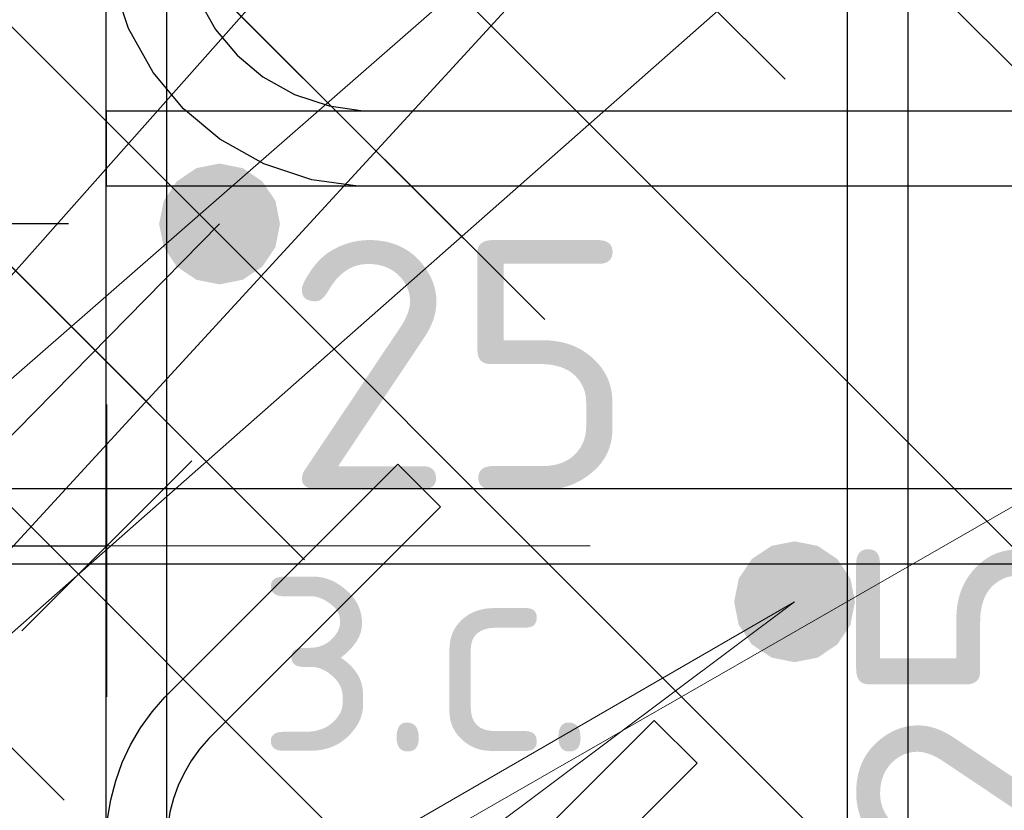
# Model space of a CAD drawing. Header units: metres. Extents: x -38 to 97, y -15 to 21.
# Tile 149 of 256: x 72.308 to 72.439, y 5.42 to 5.525. Entities that reach past the tile are written whole.
import ezdxf

# ---------------------------------------------------------------- set-up
doc = ezdxf.new("R2010")
doc.units = ezdxf.units.M
doc.header["$PDMODE"] = 65
for name, color, linetype, lineweight in [('XR$3$Арм. стержнями нижней зоны', 180, 'Continuous', 35), ('XR$3$Арм.стержн. Арматура края', 96, 'Continuous', 35), ('XR$3$Арм.стержн. Хомут', 240, 'Continuous', 35), ('XR$3$Арм.стержн.горизонт. 1', 180, 'Continuous', 35), ('XR$3$Размерная линия (1)', 7, 'Continuous', 13), ('XR$3$Размерная линия_ общее', 7, 'Continuous', 13), ('XR$4$Арм. стержнями нижней зоны', 180, 'Continuous', 35), ('XR$4$Арм.стержн. Арматура края', 96, 'Continuous', 35), ('XR$4$Арм.стержн. Хомут', 240, 'Continuous', 35), ('XR$4$Арм.стержн.горизонт. 1', 180, 'Continuous', 35), ('XR$5$Арм. стержнями нижней зоны', 180, 'Continuous', 35), ('XR$5$Арм.стержн. Арматура края', 96, 'Continuous', 35), ('XR$5$Арм.стержн. Хомут', 240, 'Continuous', 35), ('XR$5$Арм.стержн.горизонт. 1', 180, 'Continuous', 35)]:
    doc.layers.add(name, color=color, linetype=linetype, lineweight=lineweight)
doc.styles.add('ISOCPEUR', font='txt')
doc.dimstyles.new('DIMSTYLE_11', dxfattribs={"dimtxt": 0.033, "dimasz": 0.0375, "dimexe": 0, "dimexo": 0, "dimgap": 0.0165, "dimtad": 2, "dimdec": 0, "dimlfac": 1000, "dimrnd": 1, "dimzin": 12, "dimdsep": 46, "dimtxsty": 'ISOCPEUR', "dimblk1": 'ALL_ML_STRICH', "dimblk2": 'ALL_ML_STRICH', "dimsah": 1, "dimcen": 0, "dimclrd": 7, "dimclre": 256, "dimclrt": 7, "dimadec": 0, "dimazin": 0, "dimtfac": 1, "dimtdec": 0, "dimtix": 1, "dimtmove": 2, "dimatfit": 3, "dimfxl": 0, "dimtvp": 1.2, "dimtzin": 0, "dimlwd": 0, "dimlwe": -3, "dimarcsym": 0})
doc.dimstyles.new('DIMSTYLE_12', dxfattribs={"dimtxt": 0.03, "dimasz": 0.03, "dimexe": 0, "dimexo": 0, "dimgap": 0.015, "dimtad": 2, "dimdec": 0, "dimlfac": 1000, "dimrnd": 1, "dimzin": 12, "dimdsep": 46, "dimtxsty": 'ISOCPEUR', "dimblk1": 'ALL_ML_STRICH', "dimblk2": 'ALL_ML_STRICH', "dimsah": 1, "dimcen": 0, "dimclrd": 7, "dimclre": 256, "dimclrt": 7, "dimadec": 0, "dimazin": 0, "dimtfac": 1, "dimtdec": 0, "dimtix": 1, "dimtmove": 2, "dimatfit": 3, "dimfxl": 0, "dimtzin": 0, "dimlwd": 0, "dimlwe": -3, "dimarcsym": 0})
pattern_1 = [(135, (0, 0), (-0.031819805, -0.031819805), [0.4, -0.05, 0, -0.05]), (135, (-0.01591, -0.01591), (-0.031819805, -0.031819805), [0.8, -0.1, 0.1, -0.1])]

# ---------------------------------------------------------------- blocks, each defined once
blk = doc.blocks.new('ALL_ML_STRICH')
at = {"color": 0, "linetype": 'ByBlock', "lineweight": -2}
for p, q in [((0, -0.5), (0, 0.5)), ((-0.3, -0.3), (0.3, 0.3)), ((-1, 0), (0.5, 0))]:
    blk.add_line(p, q, dxfattribs=at)
blk = doc.blocks.new('*D91')
at = {"layer": 'DEFPOINTS', "color": 7, "linetype": 'Continuous', "lineweight": 13, "transparency": 33554687}
for p in [(72.29474, 5.45544), (72.29474, 5.42045), (72.31974, 5.41545)]:
    blk.add_point(p, dxfattribs=at)
at = {"layer": 'XR$3$Размерная линия_ общее', "color": 253, "linetype": 'Continuous', "lineweight": -2, "true_color": 0xa0a0a0, "transparency": 33554687}
for p, q in [((72.29474, 5.44045), (72.29474, 5.45544)), ((72.31974, 5.43545), (72.31974, 5.45544))]:
    blk.add_line(p, q, dxfattribs=at)
at = {"layer": 'XR$3$Размерная линия_ общее', "color": 7, "linetype": 'Continuous', "lineweight": -2, "transparency": 33554687}
blk.add_line((72.29474, 5.45544), (72.31974, 5.45544), dxfattribs=at)
at = {"layer": 'XR$3$Размерная линия_ общее', "color": 7, "linetype": 'Continuous', "lineweight": 13, "transparency": 33554687, "xscale": 0.0375, "yscale": 0.0375, "zscale": 0.0375, "rotation": 180}
blk.add_blockref('ALL_ML_STRICH', (72.29474, 5.45544), dxfattribs=at)
at = {"layer": 'XR$3$Размерная линия_ общее', "color": 7, "linetype": 'Continuous', "lineweight": 13, "transparency": 33554687, "xscale": 0.0375, "yscale": 0.0375, "zscale": 0.0375}
blk.add_blockref('ALL_ML_STRICH', (72.31974, 5.45544), dxfattribs=at)
at = {"layer": 'XR$3$Размерная линия_ общее', "color": 7, "linetype": 'Continuous', "lineweight": 13, "transparency": 33554687, "insert": (72.36647, 5.47944), "char_height": 0.033, "width": 0.066, "attachment_point": 5, "style": 'ISOCPEUR'}
blk.add_mtext('\\A1;{25}', dxfattribs=at)
at = {"layer": 'XR$3$Размерная линия_ общее', "color": 7, "linetype": 'Continuous', "lineweight": 13, "transparency": 33554687, "insert": (72.33952, 5.45523), "char_height": 0.027, "width": 0.00135, "attachment_point": 1, "line_spacing_factor": 0.60241, "style": 'ISOCPEUR'}
blk.add_mtext('з.с.', dxfattribs=at)
blk = doc.blocks.new('*D92')
at = {"layer": 'DEFPOINTS', "color": 7, "linetype": 'Continuous', "lineweight": 13, "transparency": 33554687}
for p in [(72.41944, 5.38807), (72.42444, 5.36307), (72.45943, 5.36307)]:
    blk.add_point(p, dxfattribs=at)
at = {"layer": 'XR$3$Размерная линия_ общее', "color": 253, "linetype": 'Continuous', "lineweight": -2, "true_color": 0xa0a0a0, "transparency": 33554687}
for p, q in [((72.43944, 5.38807), (72.45943, 5.38807)), ((72.44444, 5.36307), (72.45943, 5.36307))]:
    blk.add_line(p, q, dxfattribs=at)
at = {"layer": 'XR$3$Размерная линия_ общее', "color": 7, "linetype": 'Continuous', "lineweight": -2, "transparency": 33554687}
blk.add_line((72.45943, 5.36307), (72.45943, 5.38807), dxfattribs=at)
at = {"layer": 'XR$3$Размерная линия_ общее', "color": 7, "linetype": 'Continuous', "lineweight": 13, "transparency": 33554687, "xscale": 0.0375, "yscale": 0.0375, "zscale": 0.0375}
for p, rotation in [((72.45943, 5.38807), 90), ((72.45943, 5.36307), 270)]:
    blk.add_blockref('ALL_ML_STRICH', p, dxfattribs=dict(at, rotation=rotation))
at = {"layer": 'XR$3$Размерная линия_ общее', "color": 7, "linetype": 'Continuous', "lineweight": 13, "transparency": 33554687, "insert": (72.45964, 5.40784), "char_height": 0.027, "width": 0.00135, "attachment_point": 1, "rotation": 90, "line_spacing_factor": 0.60241, "style": 'ISOCPEUR'}
blk.add_mtext('з.с.', dxfattribs=at)
at = {"layer": 'XR$3$Размерная линия_ общее', "color": 7, "linetype": 'Continuous', "lineweight": 13, "transparency": 33554687, "insert": (72.43543, 5.43479), "char_height": 0.033, "width": 0.066, "attachment_point": 5, "rotation": 90, "style": 'ISOCPEUR'}
blk.add_mtext('\\A1;{25}', dxfattribs=at)
blk = doc.blocks.new('*D153')
at = {"layer": 'DEFPOINTS', "color": 7, "linetype": 'Continuous', "lineweight": 13, "transparency": 33554687}
for p in [(72.33466, 5.49807), (72.2494, 5.40307), (72.33466, 5.40307)]:
    blk.add_point(p, dxfattribs=at)
at = {"layer": 'XR$3$Размерная линия (1)', "color": 9, "linetype": 'Continuous', "lineweight": -2, "true_color": 0xc7c7c7, "transparency": 33554687}
for p, q in [((72.31466, 5.49807), (72.2494, 5.49807)), ((72.31466, 5.40307), (72.2494, 5.40307))]:
    blk.add_line(p, q, dxfattribs=at)
at = {"layer": 'XR$3$Размерная линия (1)', "color": 7, "linetype": 'Continuous', "lineweight": -2, "transparency": 33554687}
blk.add_line((72.2494, 5.40307), (72.2494, 5.49807), dxfattribs=at)
at = {"layer": 'XR$3$Размерная линия (1)', "color": 7, "linetype": 'Continuous', "lineweight": 13, "transparency": 33554687, "xscale": 0.03, "yscale": 0.03, "zscale": 0.03}
for p, rotation in [((72.2494, 5.49807), 90), ((72.2494, 5.40307), 270)]:
    blk.add_blockref('ALL_ML_STRICH', p, dxfattribs=dict(at, rotation=rotation))
at = {"layer": 'XR$3$Размерная линия (1)', "color": 7, "linetype": 'Continuous', "lineweight": 13, "transparency": 33554687, "insert": (72.2269, 5.45207), "char_height": 0.03, "width": 0.06, "attachment_point": 5, "rotation": 90, "style": 'ISOCPEUR'}
blk.add_mtext('\\A1;{95}', dxfattribs=at)
blk = doc.blocks.new('*D154')
at = {"layer": 'DEFPOINTS', "color": 7, "linetype": 'Continuous', "lineweight": 13, "transparency": 33554687}
for p in [(72.3497, 5.61807), (72.2494, 5.49807), (72.33466, 5.49807)]:
    blk.add_point(p, dxfattribs=at)
at = {"layer": 'XR$3$Размерная линия (1)', "color": 9, "linetype": 'Continuous', "lineweight": -2, "true_color": 0xc7c7c7, "transparency": 33554687}
for p, q in [((72.3297, 5.61807), (72.2494, 5.61807)), ((72.31466, 5.49807), (72.2494, 5.49807))]:
    blk.add_line(p, q, dxfattribs=at)
at = {"layer": 'XR$3$Размерная линия (1)', "color": 7, "linetype": 'Continuous', "lineweight": -2, "transparency": 33554687}
blk.add_line((72.2494, 5.49807), (72.2494, 5.61807), dxfattribs=at)
at = {"layer": 'XR$3$Размерная линия (1)', "color": 7, "linetype": 'Continuous', "lineweight": 13, "transparency": 33554687, "xscale": 0.03, "yscale": 0.03, "zscale": 0.03}
for p, rotation in [((72.2494, 5.61807), 90), ((72.2494, 5.49807), 270)]:
    blk.add_blockref('ALL_ML_STRICH', p, dxfattribs=dict(at, rotation=rotation))
at = {"layer": 'XR$3$Размерная линия (1)', "color": 7, "linetype": 'Continuous', "lineweight": 13, "transparency": 33554687, "insert": (72.2269, 5.56257), "char_height": 0.03, "width": 0.09, "attachment_point": 5, "rotation": 90, "style": 'ISOCPEUR'}
blk.add_mtext('\\A1;{120}', dxfattribs=at)

msp = doc.modelspace()

# ---------------------------------------------------------------- hatches: boundary and pattern name
at = {"linetype": 'Continuous', "lineweight": 25, "transparency": 33554687}
h = msp.add_hatch(dxfattribs=at)
h.set_pattern_fill('__________540', scale=0.015, style=0, pattern_type=2)
h.set_pattern_definition(pattern_1)
h.paths.add_polyline_path([(72.5447, 5.66307), (72.2947, 5.66307), (72.2947, 5.36307), (72.5447, 5.36307)], flags=0)
at = {"linetype": 'Continuous', "lineweight": 13, "transparency": 33554687}
h = msp.add_hatch(dxfattribs=at)
h.set_pattern_fill('__________540', scale=0.015, style=0, pattern_type=2)
h.set_pattern_definition(pattern_1)
h.paths.add_polyline_path([(72.20078, 5.61305), (72.20078, 5.41305), (72.63295, 5.41305), (72.63295, 5.61305)], flags=0)
h = msp.add_hatch(dxfattribs=at)
h.set_pattern_fill('__________540', scale=0.015, style=0, pattern_type=2)
h.set_pattern_definition(pattern_1)
h.paths.add_polyline_path([(72.20078, 5.61305), (72.20078, 5.41305), (72.63295, 5.41305), (72.63295, 5.61305)], flags=0)
at = {"layer": 'XR$3$Арм.стержн.горизонт. 1', "linetype": 'Continuous', "lineweight": 50, "transparency": 33554687}
msp.add_hatch(color=7, dxfattribs=at).paths.add_polyline_path([(72.34266, 5.49807), (72.34206, 5.50113), (72.34032, 5.50372), (72.33773, 5.50546), (72.33466, 5.50607), (72.3316, 5.50546), (72.32901, 5.50372), (72.32727, 5.50113), (72.32666, 5.49807), (72.32727, 5.49501), (72.32901, 5.49241), (72.3316, 5.49068), (72.33466, 5.49007), (72.33773, 5.49068), (72.34032, 5.49241), (72.34206, 5.49501)])
at = {"layer": 'XR$4$Арм.стержн.горизонт. 1', "linetype": 'Continuous', "lineweight": 50, "transparency": 33554687}
msp.add_hatch(color=7, dxfattribs=at).paths.add_polyline_path([(72.41878, 5.44805), (72.41817, 5.45112), (72.41644, 5.45371), (72.41384, 5.45545), (72.41078, 5.45605), (72.40772, 5.45545), (72.40512, 5.45371), (72.40339, 5.45112), (72.40278, 5.44805), (72.40339, 5.44499), (72.40512, 5.4424), (72.40772, 5.44066), (72.41078, 5.44005), (72.41384, 5.44066), (72.41644, 5.4424), (72.41817, 5.44499)])
at = {"layer": 'XR$5$Арм.стержн.горизонт. 1', "linetype": 'Continuous', "lineweight": 50, "transparency": 33554687}
msp.add_hatch(color=7, dxfattribs=at).paths.add_polyline_path([(72.41878, 5.44805), (72.41817, 5.45112), (72.41644, 5.45371), (72.41384, 5.45545), (72.41078, 5.45605), (72.40772, 5.45545), (72.40512, 5.45371), (72.40339, 5.45112), (72.40278, 5.44805), (72.40339, 5.44499), (72.40512, 5.4424), (72.40772, 5.44066), (72.41078, 5.44005), (72.41384, 5.44066), (72.41644, 5.4424), (72.41817, 5.44499)])

# ---------------------------------------------------------------- linework, layer by layer
at = {"color": 7, "linetype": 'Continuous', "lineweight": 13, "transparency": 33554687}
msp.add_line((72.31974, 5.45544), (72.38374, 5.45544), dxfattribs=at)
at = {"layer": 'XR$3$Арм. стержнями нижней зоны', "color": 4, "linetype": 'Continuous', "lineweight": 25, "transparency": 33554687}
msp.add_lwpolyline([(72.3197, 5.51307), (72.69355, 5.51307), (72.69355, 5.50307), (72.3197, 5.50307), (72.3197, 5.51307)], dxfattribs=at)
at = {"layer": 'XR$3$Арм.стержн. Арматура края', "color": 4, "linetype": 'Continuous', "lineweight": 25, "transparency": 33554687}
for points in [[(72.69355, 5.50307), (72.35299, 5.50307), (72.34689, 5.50392), (72.34054, 5.50601), (72.3347, 5.50928), (72.32988, 5.5133), (72.32586, 5.51812), (72.32259, 5.52396), (72.32049, 5.53031), (72.31965, 5.53641), (72.31965, 5.60372), (72.32049, 5.60982), (72.32259, 5.61617), (72.32586, 5.62202), (72.32988, 5.62683), (72.3347, 5.63085), (72.34054, 5.63412), (72.34689, 5.63622), (72.35299, 5.63707), (72.69355, 5.63707)], [(72.69355, 5.62707), (72.35368, 5.62707), (72.34916, 5.62644), (72.34459, 5.62493), (72.34039, 5.62258), (72.33698, 5.61973), (72.33413, 5.61632), (72.33178, 5.61213), (72.33027, 5.60755), (72.32965, 5.60303), (72.32965, 5.53711), (72.33027, 5.53259), (72.33178, 5.52801), (72.33413, 5.52381), (72.33698, 5.5204), (72.34039, 5.51755), (72.34459, 5.5152), (72.34916, 5.5137), (72.35368, 5.51307), (72.69355, 5.51307)]]:
    msp.add_lwpolyline(points, dxfattribs=at)
at = {"layer": 'XR$3$Арм.стержн. Хомут', "color": 40, "linetype": 'Continuous', "lineweight": 25, "transparency": 33554687}
for points in [[(72.31966, 5.41474), (72.31966, 5.60739)], [(72.31966, 5.41474), (72.31966, 5.60739)], [(72.31966, 5.41474), (72.31966, 5.60739)], [(72.32766, 5.60684), (72.32766, 5.4153)], [(72.32766, 5.60684), (72.32766, 5.4153)], [(72.32766, 5.60684), (72.32766, 5.4153)], [(72.49303, 5.38807), (72.34634, 5.38807), (72.34146, 5.38875), (72.33638, 5.39042), (72.3317, 5.39304), (72.32785, 5.39626), (72.32464, 5.40011), (72.32202, 5.40478), (72.32034, 5.40986), (72.31966, 5.41474), (72.31966, 5.41673), (72.31984, 5.41925), (72.32026, 5.42183), (72.32092, 5.42436), (72.32179, 5.42678), (72.32289, 5.42911), (72.32421, 5.43137), (72.32574, 5.43349), (72.3274, 5.4354), (72.35827, 5.46627), (72.36393, 5.46061)], [(72.49303, 5.38807), (72.34634, 5.38807), (72.34146, 5.38875), (72.33638, 5.39042), (72.3317, 5.39304), (72.32785, 5.39626), (72.32464, 5.40011), (72.32202, 5.40478), (72.32034, 5.40986), (72.31966, 5.41474), (72.31966, 5.41673), (72.31984, 5.41925), (72.32026, 5.42183), (72.32092, 5.42436), (72.32179, 5.42678), (72.32289, 5.42911), (72.32421, 5.43137), (72.32574, 5.43349), (72.3274, 5.4354), (72.35827, 5.46627), (72.36393, 5.46061)], [(72.49303, 5.38807), (72.34634, 5.38807), (72.34146, 5.38875), (72.33638, 5.39042), (72.3317, 5.39304), (72.32785, 5.39626), (72.32464, 5.40011), (72.32202, 5.40478), (72.32034, 5.40986), (72.31966, 5.41474), (72.31966, 5.41673), (72.31984, 5.41925), (72.32026, 5.42183), (72.32092, 5.42436), (72.32179, 5.42678), (72.32289, 5.42911), (72.32421, 5.43137), (72.32574, 5.43349), (72.3274, 5.4354), (72.35827, 5.46627), (72.36393, 5.46061)], [(72.36393, 5.46061), (72.33325, 5.42994), (72.33202, 5.42852), (72.33092, 5.42699), (72.32997, 5.42538), (72.32919, 5.42372), (72.32857, 5.42199), (72.3281, 5.42018), (72.3278, 5.41833), (72.32766, 5.41645), (72.32766, 5.4153), (72.32817, 5.41168), (72.32937, 5.40802), (72.33125, 5.40467), (72.33353, 5.40194), (72.33626, 5.39966), (72.33962, 5.39778), (72.34328, 5.39657), (72.3469, 5.39607), (72.49247, 5.39607)], [(72.36393, 5.46061), (72.33325, 5.42994), (72.33202, 5.42852), (72.33092, 5.42699), (72.32997, 5.42538), (72.32919, 5.42372), (72.32857, 5.42199), (72.3281, 5.42018), (72.3278, 5.41833), (72.32766, 5.41645), (72.32766, 5.4153), (72.32817, 5.41168), (72.32937, 5.40802), (72.33125, 5.40467), (72.33353, 5.40194), (72.33626, 5.39966), (72.33962, 5.39778), (72.34328, 5.39657), (72.3469, 5.39607), (72.49247, 5.39607)], [(72.36393, 5.46061), (72.33325, 5.42994), (72.33202, 5.42852), (72.33092, 5.42699), (72.32997, 5.42538), (72.32919, 5.42372), (72.32857, 5.42199), (72.3281, 5.42018), (72.3278, 5.41833), (72.32766, 5.41645), (72.32766, 5.4153), (72.32817, 5.41168), (72.32937, 5.40802), (72.33125, 5.40467), (72.33353, 5.40194), (72.33626, 5.39966), (72.33962, 5.39778), (72.34328, 5.39657), (72.3469, 5.39607), (72.49247, 5.39607)], [(72.36154, 5.40165), (72.39221, 5.43233), (72.39787, 5.42667), (72.36699, 5.3958)], [(72.36154, 5.40165), (72.39221, 5.43233), (72.39787, 5.42667), (72.36699, 5.3958)], [(72.36154, 5.40165), (72.39221, 5.43233), (72.39787, 5.42667), (72.36699, 5.3958)]]:
    msp.add_lwpolyline(points, dxfattribs=at)
at = {"layer": 'XR$3$Арм.стержн.горизонт. 1', "color": 7, "linetype": 'Continuous', "lineweight": 13, "transparency": 33554687}
for q in [(72.41963, 5.61807), (72.5047, 5.61807), (72.50474, 5.49807), (72.33466, 5.49807)]:
    msp.add_line((72.11391, 5.27357), q, dxfattribs=at)
at = {"layer": 'XR$4$Арм. стержнями нижней зоны', "color": 4, "linetype": 'Continuous', "lineweight": 25, "transparency": 33554687}
msp.add_lwpolyline([(72.22578, 5.46305), (72.63795, 5.46305), (72.63795, 5.45305), (72.22578, 5.45305), (72.22578, 5.46305)], dxfattribs=at)
at = {"layer": 'XR$4$Арм.стержн. Арматура края', "color": 4, "linetype": 'Continuous', "lineweight": 25, "transparency": 33554687}
for points in [[(72.63795, 5.45305), (72.25434, 5.45305), (72.24913, 5.45378), (72.24369, 5.45557), (72.23868, 5.45838), (72.23455, 5.46183), (72.2311, 5.46595), (72.2283, 5.47096), (72.2265, 5.4764), (72.22578, 5.48162), (72.22578, 5.55849), (72.2265, 5.56371), (72.2283, 5.56914), (72.2311, 5.57415), (72.23455, 5.57828), (72.23868, 5.58173), (72.24369, 5.58454), (72.24913, 5.58633), (72.25434, 5.58705), (72.63795, 5.58705)], [(72.63795, 5.57705), (72.25504, 5.57705), (72.2514, 5.57655), (72.24773, 5.57534), (72.24438, 5.57346), (72.24165, 5.57118), (72.23937, 5.56846), (72.23749, 5.5651), (72.23628, 5.56143), (72.23578, 5.5578), (72.23578, 5.48231), (72.23628, 5.47868), (72.23749, 5.47501), (72.23937, 5.47165), (72.24165, 5.46893), (72.24438, 5.46665), (72.24773, 5.46477), (72.2514, 5.46356), (72.25504, 5.46305), (72.63795, 5.46305)]]:
    msp.add_lwpolyline(points, dxfattribs=at)
at = {"layer": 'XR$4$Арм.стержн. Хомут', "color": 40, "linetype": 'Continuous', "lineweight": 25, "transparency": 33554687}
for points in [[(72.42578, 5.55738), (72.42578, 5.36473), (72.4251, 5.35985), (72.42342, 5.35477), (72.42081, 5.35009), (72.41759, 5.34624), (72.41374, 5.34303), (72.40906, 5.34041), (72.40398, 5.33873), (72.3991, 5.33805), (72.25242, 5.33805)], [(72.42578, 5.55738), (72.42578, 5.36473), (72.4251, 5.35985), (72.42342, 5.35477), (72.42081, 5.35009), (72.41759, 5.34624), (72.41374, 5.34303), (72.40906, 5.34041), (72.40398, 5.33873), (72.3991, 5.33805), (72.25242, 5.33805)], [(72.25297, 5.34605), (72.39855, 5.34605), (72.40216, 5.34656), (72.40583, 5.34776), (72.40918, 5.34964), (72.41191, 5.35192), (72.41419, 5.35465), (72.41607, 5.35801), (72.41728, 5.36167), (72.41778, 5.36529), (72.41778, 5.55682)], [(72.25297, 5.34605), (72.39855, 5.34605), (72.40216, 5.34656), (72.40583, 5.34776), (72.40918, 5.34964), (72.41191, 5.35192), (72.41419, 5.35465), (72.41607, 5.35801), (72.41728, 5.36167), (72.41778, 5.36529), (72.41778, 5.55682)]]:
    msp.add_lwpolyline(points, dxfattribs=at)
at = {"layer": 'XR$4$Арм.стержн.горизонт. 1', "color": 7, "linetype": 'Continuous', "lineweight": 13, "transparency": 33554687}
for q in [(72.41074, 5.56805), (72.41078, 5.44805)]:
    msp.add_line((72.00399, 5.21294), q, dxfattribs=at)
at = {"layer": 'XR$5$Арм. стержнями нижней зоны', "color": 4, "linetype": 'Continuous', "lineweight": 25, "transparency": 33554687}
msp.add_lwpolyline([(72.22578, 5.46305), (72.63795, 5.46305), (72.63795, 5.45305), (72.22578, 5.45305), (72.22578, 5.46305)], dxfattribs=at)
at = {"layer": 'XR$5$Арм.стержн. Арматура края', "color": 4, "linetype": 'Continuous', "lineweight": 25, "transparency": 33554687}
for points in [[(72.63795, 5.45305), (72.25434, 5.45305), (72.24913, 5.45378), (72.24369, 5.45557), (72.23868, 5.45838), (72.23455, 5.46183), (72.2311, 5.46595), (72.2283, 5.47096), (72.2265, 5.4764), (72.22578, 5.48162), (72.22578, 5.55849), (72.2265, 5.56371), (72.2283, 5.56914), (72.2311, 5.57415), (72.23455, 5.57828), (72.23868, 5.58173), (72.24369, 5.58454), (72.24913, 5.58633), (72.25434, 5.58705), (72.63795, 5.58705)], [(72.63795, 5.57705), (72.25504, 5.57705), (72.2514, 5.57655), (72.24773, 5.57534), (72.24438, 5.57346), (72.24165, 5.57118), (72.23937, 5.56846), (72.23749, 5.5651), (72.23628, 5.56143), (72.23578, 5.5578), (72.23578, 5.48231), (72.23628, 5.47868), (72.23749, 5.47501), (72.23937, 5.47165), (72.24165, 5.46893), (72.24438, 5.46665), (72.24773, 5.46477), (72.2514, 5.46356), (72.25504, 5.46305), (72.63795, 5.46305)]]:
    msp.add_lwpolyline(points, dxfattribs=at)
at = {"layer": 'XR$5$Арм.стержн. Хомут', "color": 40, "linetype": 'Continuous', "lineweight": 25, "transparency": 33554687}
for points in [[(72.42578, 5.55838), (72.42578, 5.36473), (72.4251, 5.35985), (72.42342, 5.35477), (72.42081, 5.35009), (72.41759, 5.34624), (72.41374, 5.34303), (72.40906, 5.34041), (72.40398, 5.33873), (72.3991, 5.33805), (72.24859, 5.33805)], [(72.42578, 5.55838), (72.42578, 5.36473), (72.4251, 5.35985), (72.42342, 5.35477), (72.42081, 5.35009), (72.41759, 5.34624), (72.41374, 5.34303), (72.40906, 5.34041), (72.40398, 5.33873), (72.3991, 5.33805), (72.24859, 5.33805)], [(72.24915, 5.34605), (72.39855, 5.34605), (72.40216, 5.34656), (72.40583, 5.34776), (72.40918, 5.34964), (72.41191, 5.35192), (72.41419, 5.35465), (72.41607, 5.35801), (72.41728, 5.36167), (72.41778, 5.36529), (72.41778, 5.55782)], [(72.24915, 5.34605), (72.39855, 5.34605), (72.40216, 5.34656), (72.40583, 5.34776), (72.40918, 5.34964), (72.41191, 5.35192), (72.41419, 5.35465), (72.41607, 5.35801), (72.41728, 5.36167), (72.41778, 5.36529), (72.41778, 5.55782)]]:
    msp.add_lwpolyline(points, dxfattribs=at)
at = {"layer": 'XR$5$Арм.стержн.горизонт. 1', "color": 7, "linetype": 'Continuous', "lineweight": 13, "transparency": 33554687}
for q in [(72.41074, 5.56805), (72.41078, 5.44805)]:
    msp.add_line((72.05819, 5.18415), q, dxfattribs=at)

# ---------------------------------------------------------------- dimensions: what is measured, and where the dimension line sits
at = {"layer": 'XR$3$Размерная линия (1)', "color": 7, "linetype": 'Continuous', "lineweight": 13, "transparency": 33554687}
for base, p1, p2, picture, middle in [((72.2494, 5.61807), (72.31466, 5.49807), (72.3297, 5.61807), '*D154', (72.2269, 5.56257)), ((72.2494, 5.49807), (72.31466, 5.40307), (72.31466, 5.49807), '*D153', (72.2269, 5.45207))]:
    dim = msp.add_linear_dim(base=base, p1=p1, p2=p2, angle=90, dimstyle='DIMSTYLE_12', override={"dimpost": '<>', "dimclrd": 7, "dimclre": 9, "dimclrt": 7, "dimlwd": 0, "dimlwe": 65533}, dxfattribs=at)
    dim.commit()
    dim.dimension.update_dxf_attribs({"geometry": picture, "text_midpoint": middle, "dimtype": 160})
at = {"layer": 'XR$3$Размерная линия_ общее', "color": 7, "linetype": 'Continuous', "lineweight": 13, "transparency": 33554687}
dim = msp.add_linear_dim(base=(72.31974, 5.45544), p1=(72.29474, 5.44045), p2=(72.31974, 5.43545), text='<>\\Xз.с.', dimstyle='DIMSTYLE_11', override={"dimpost": '<>', "dimclrd": 7, "dimclre": 253, "dimclrt": 7, "dimlwd": 0, "dimlwe": 65533}, dxfattribs=at)
dim.commit()
dim.dimension.update_dxf_attribs({"geometry": '*D91', "text_midpoint": (72.36647, 5.47944), "dimtype": 160})
dim = msp.add_linear_dim(base=(72.45943, 5.38807), p1=(72.44444, 5.36307), p2=(72.43944, 5.38807), angle=90, text='<>\\Xз.с.', dimstyle='DIMSTYLE_11', override={"dimpost": '<>', "dimclrd": 7, "dimclre": 253, "dimclrt": 7, "dimlwd": 0, "dimlwe": 65533}, dxfattribs=at)
dim.commit()
dim.dimension.update_dxf_attribs({"geometry": '*D92', "text_midpoint": (72.43543, 5.43479), "dimtype": 160})

doc.saveas('drawing.dxf')
